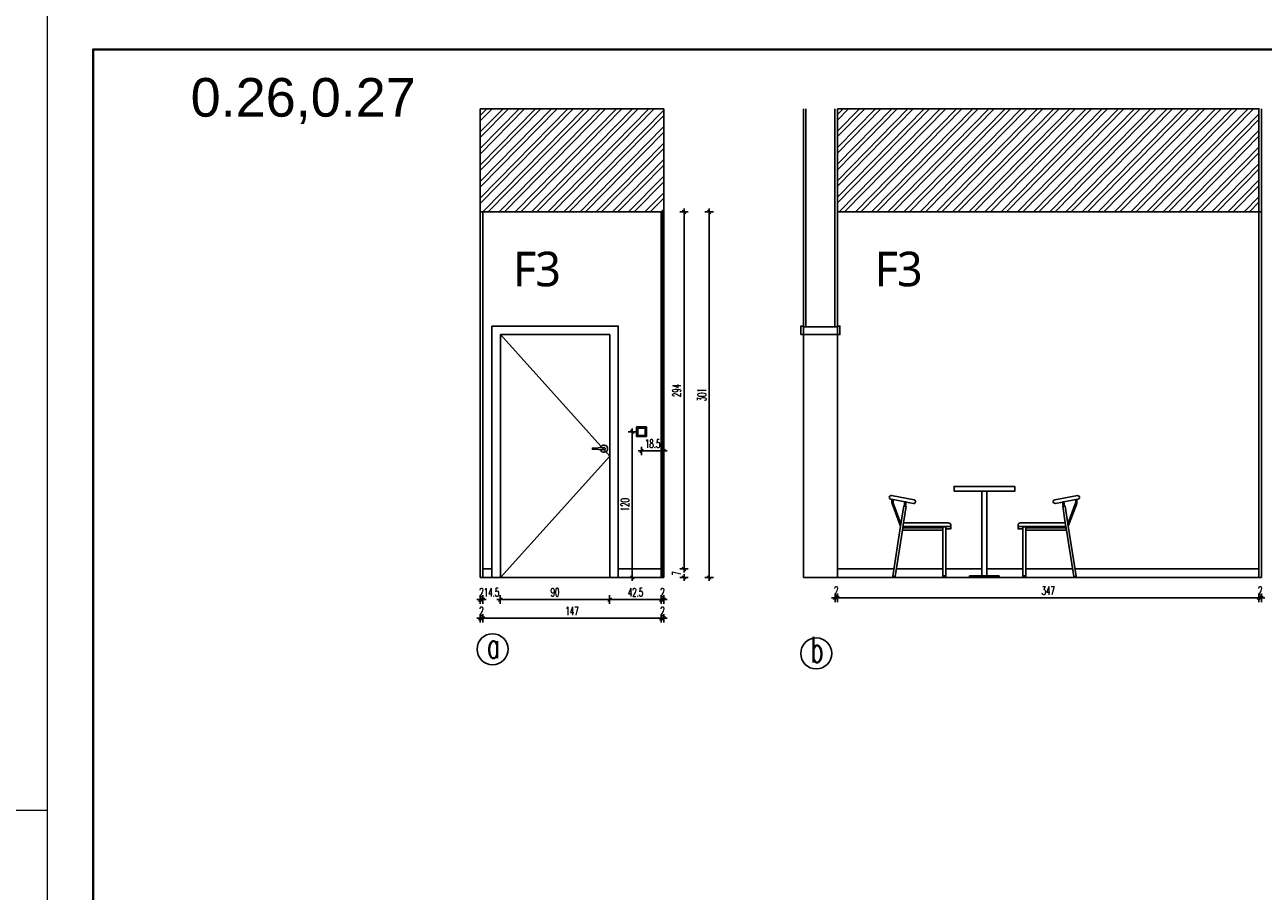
# Model space of a CAD drawing. Header units: centimetres. Extents: x -15121 to 30567, y -60641 to 0.
# Tile 51 of 256: x 3671 to 4691, y -26709 to -25995. Entities that reach past the tile are written whole.
import ezdxf

# ---------------------------------------------------------------- set-up
doc = ezdxf.new("R2010")
doc.units = ezdxf.units.CM
doc.header["$LTSCALE"] = 60
doc.layers.add('A Obramowanie', color=7, linetype='Continuous', lineweight=15, plot=False)
doc.layers.add('A Ramka', color=5, linetype='Continuous', lineweight=40)
doc.layers.add('A tabelka ogólna 25', color=7, linetype='Continuous', lineweight=20)
for name, color, linetype in [('AIKA GNIAZDA NA WIDOKACH', 8, 'Continuous'), ('AIKA meble', 8, 'Continuous'), ('AIKA oznaczenia okładzin', 5, 'Continuous'), ('AIKA oznaczenia widoków', 30, 'Continuous'), ('AIKA powierzchnie', 6, 'Continuous'), ('AIKA sufity podwieszane', 8, 'Continuous'), ('AIKA sufity sanitariaty', 7, 'Continuous'), ('AIKA TYNK', 5, 'Continuous'), ('AIKA widoki wymiarowanie', 7, 'Continuous'), ('AIKA widokowe', 7, 'Continuous'), ('AIKA ŚCIANA', 8, 'Continuous')]:
    doc.layers.add(name, color=color, linetype=linetype)
doc.styles.add('Annotative', font='arial.ttf')
doc.styles.add('RomanS', font='romans.shx')
doc.styles.add('SŁAWKA', font='simplex.shx', dxfattribs={"height": 12.5})
doc.styles.add('wymiar', font='txt.shx', dxfattribs={"width": 0.6})
doc.dimstyles.new('Dwudziestka', dxfattribs={"dimtxt": 7, "dimasz": 0.7, "dimexe": 5, "dimexo": 0, "dimgap": 2.5, "dimtad": 1, "dimtoh": 1, "dimdec": 3, "dimrnd": 0.5, "dimdsep": 46, "dimtxsty": 'wymiar', "dimblk": 'znacznik', "dimcen": 0, "dimdle": 5, "dimse1": 1, "dimse2": 1, "dimclrd": 256, "dimclre": 256, "dimclrt": 256, "dimadec": 0, "dimazin": 0, "dimtfac": 0.4, "dimtdec": 3, "dimtix": 1, "dimtofl": 0, "dimtmove": 2, "dimatfit": 3, "dimldrblk": 'znacznik', "dimfxl": 1, "dimtolj": 1, "dimarcsym": 0})
pattern_1 = [(45.6, (-6699.418, 2e-11), (-6.8053523, 6.6642933), []), (45.6, (-6694.928, 0.047), (-6.8053523, 6.6642933), [])]

# ---------------------------------------------------------------- blocks, each defined once
blk = doc.blocks.new('znacznik')
at = {"color": 0}
for points in [[(-4, 0), (4, 0)], [(0, -5), (0, 5)]]:
    blk.add_lwpolyline(points, dxfattribs=at)
at = {"color": 1}
blk.add_lwpolyline([(-2.1, -2.1), (2.1, 2.1)], dxfattribs=at)
blk = doc.blocks.new('*D6834')
at = {"layer": 'AIKA widoki wymiarowanie', "lineweight": -2, "transparency": 16777216}
for p, q in [((4045.3, -26468.7), (4044.6, -26468.7)), ((4048.7, -26468.7), (4049.4, -26468.7))]:
    blk.add_line(p, q, dxfattribs=at)
at = {"layer": 'Defpoints', "color": 0, "transparency": 16777216}
for p in [(4046, -26450.5), (4048, -26450.5), (4048, -26468.7)]:
    blk.add_point(p, dxfattribs=at)
at = {"layer": 'AIKA widoki wymiarowanie', "lineweight": -2, "transparency": 16777216, "xscale": 0.7, "yscale": 0.7, "zscale": 0.7}
blk.add_blockref('znacznik', (4046, -26468.7), dxfattribs=at)
at = {"layer": 'AIKA widoki wymiarowanie', "lineweight": -2, "transparency": 16777216, "xscale": 0.7, "yscale": 0.7, "zscale": 0.7, "rotation": 180}
blk.add_blockref('znacznik', (4048, -26468.7), dxfattribs=at)
at = {"layer": 'AIKA widoki wymiarowanie', "transparency": 16777216, "insert": (4047, -26462.7), "char_height": 7, "attachment_point": 5, "style": 'wymiar'}
blk.add_mtext('\\A1;2', dxfattribs=at)
blk = doc.blocks.new('*D6835')
at = {"layer": 'AIKA widoki wymiarowanie', "lineweight": -2, "transparency": 16777216}
for p, q in [((4047.3, -26468.7), (4046.6, -26468.7)), ((4063.2, -26468.7), (4063.9, -26468.7))]:
    blk.add_line(p, q, dxfattribs=at)
at = {"layer": 'Defpoints', "color": 0, "transparency": 16777216}
for p in [(4048, -26450.5), (4062.5, -26450.5), (4062.5, -26468.7)]:
    blk.add_point(p, dxfattribs=at)
at = {"layer": 'AIKA widoki wymiarowanie', "lineweight": -2, "transparency": 16777216, "xscale": 0.7, "yscale": 0.7, "zscale": 0.7}
blk.add_blockref('znacznik', (4048, -26468.7), dxfattribs=at)
at = {"layer": 'AIKA widoki wymiarowanie', "lineweight": -2, "transparency": 16777216, "xscale": 0.7, "yscale": 0.7, "zscale": 0.7, "rotation": 180}
blk.add_blockref('znacznik', (4062.5, -26468.7), dxfattribs=at)
at = {"layer": 'AIKA widoki wymiarowanie', "transparency": 16777216, "insert": (4055.3, -26462.7), "char_height": 7, "attachment_point": 5, "style": 'wymiar'}
blk.add_mtext('\\A1;14.5', dxfattribs=at)
blk = doc.blocks.new('*D6836')
at = {"layer": 'AIKA widoki wymiarowanie', "lineweight": -2, "transparency": 16777216}
blk.add_line((4063.2, -26468.7), (4151.8, -26468.7), dxfattribs=at)
at = {"layer": 'Defpoints', "color": 0, "transparency": 16777216}
for p in [(4062.5, -26450.5), (4152.5, -26450.5), (4152.5, -26468.7)]:
    blk.add_point(p, dxfattribs=at)
at = {"layer": 'AIKA widoki wymiarowanie', "lineweight": -2, "transparency": 16777216, "xscale": 0.7, "yscale": 0.7, "zscale": 0.7, "rotation": 180}
blk.add_blockref('znacznik', (4062.5, -26468.7), dxfattribs=at)
at = {"layer": 'AIKA widoki wymiarowanie', "lineweight": -2, "transparency": 16777216, "xscale": 0.7, "yscale": 0.7, "zscale": 0.7}
blk.add_blockref('znacznik', (4152.5, -26468.7), dxfattribs=at)
at = {"layer": 'AIKA widoki wymiarowanie', "transparency": 16777216, "insert": (4107.5, -26462.7), "char_height": 7, "attachment_point": 5, "style": 'wymiar'}
blk.add_mtext('\\A1;90', dxfattribs=at)
blk = doc.blocks.new('*D6837')
at = {"layer": 'AIKA widoki wymiarowanie', "lineweight": -2, "transparency": 16777216}
blk.add_line((4153.2, -26468.7), (4194.3, -26468.7), dxfattribs=at)
at = {"layer": 'Defpoints', "color": 0, "transparency": 16777216}
for p in [(4152.5, -26450.5), (4195, -26450.5), (4195, -26468.7)]:
    blk.add_point(p, dxfattribs=at)
at = {"layer": 'AIKA widoki wymiarowanie', "lineweight": -2, "transparency": 16777216, "xscale": 0.7, "yscale": 0.7, "zscale": 0.7, "rotation": 180}
blk.add_blockref('znacznik', (4152.5, -26468.7), dxfattribs=at)
at = {"layer": 'AIKA widoki wymiarowanie', "lineweight": -2, "transparency": 16777216, "xscale": 0.7, "yscale": 0.7, "zscale": 0.7}
blk.add_blockref('znacznik', (4195, -26468.7), dxfattribs=at)
at = {"layer": 'AIKA widoki wymiarowanie', "transparency": 16777216, "insert": (4173.8, -26462.7), "char_height": 7, "attachment_point": 5, "style": 'wymiar'}
blk.add_mtext('\\A1;42.5', dxfattribs=at)
blk = doc.blocks.new('*D6838')
at = {"layer": 'AIKA widoki wymiarowanie', "lineweight": -2, "transparency": 16777216}
for p, q in [((4194.3, -26468.7), (4193.6, -26468.7)), ((4197.7, -26468.7), (4198.4, -26468.7))]:
    blk.add_line(p, q, dxfattribs=at)
at = {"layer": 'Defpoints', "color": 0, "transparency": 16777216}
for p in [(4195, -26450.5), (4197, -26450.5), (4197, -26468.7)]:
    blk.add_point(p, dxfattribs=at)
at = {"layer": 'AIKA widoki wymiarowanie', "lineweight": -2, "transparency": 16777216, "xscale": 0.7, "yscale": 0.7, "zscale": 0.7}
blk.add_blockref('znacznik', (4195, -26468.7), dxfattribs=at)
at = {"layer": 'AIKA widoki wymiarowanie', "lineweight": -2, "transparency": 16777216, "xscale": 0.7, "yscale": 0.7, "zscale": 0.7, "rotation": 180}
blk.add_blockref('znacznik', (4197, -26468.7), dxfattribs=at)
at = {"layer": 'AIKA widoki wymiarowanie', "transparency": 16777216, "insert": (4196, -26462.7), "char_height": 7, "attachment_point": 5, "style": 'wymiar'}
blk.add_mtext('\\A1;2', dxfattribs=at)
blk = doc.blocks.new('*D6797')
at = {"layer": 'AIKA widoki wymiarowanie', "lineweight": -2, "transparency": 16777216}
for p, q in [((4045.3, -26484.1), (4044.6, -26484.1)), ((4048.7, -26484.1), (4049.4, -26484.1))]:
    blk.add_line(p, q, dxfattribs=at)
at = {"layer": 'Defpoints', "color": 0, "transparency": 16777216}
for p in [(4046, -26450.5), (4048, -26450.5), (4048, -26484.1)]:
    blk.add_point(p, dxfattribs=at)
at = {"layer": 'AIKA widoki wymiarowanie', "lineweight": -2, "transparency": 16777216, "xscale": 0.7, "yscale": 0.7, "zscale": 0.7}
blk.add_blockref('znacznik', (4046, -26484.1), dxfattribs=at)
at = {"layer": 'AIKA widoki wymiarowanie', "lineweight": -2, "transparency": 16777216, "xscale": 0.7, "yscale": 0.7, "zscale": 0.7, "rotation": 180}
blk.add_blockref('znacznik', (4048, -26484.1), dxfattribs=at)
at = {"layer": 'AIKA widoki wymiarowanie', "transparency": 16777216, "insert": (4047, -26478.1), "char_height": 7, "attachment_point": 5, "style": 'wymiar'}
blk.add_mtext('\\A1;2', dxfattribs=at)
blk = doc.blocks.new('*D6798')
at = {"layer": 'AIKA widoki wymiarowanie', "lineweight": -2, "transparency": 16777216}
blk.add_line((4048.7, -26484.1), (4194.3, -26484.1), dxfattribs=at)
at = {"layer": 'Defpoints', "color": 0, "transparency": 16777216}
for p in [(4048, -26450.5), (4195, -26450.5), (4195, -26484.1)]:
    blk.add_point(p, dxfattribs=at)
at = {"layer": 'AIKA widoki wymiarowanie', "lineweight": -2, "transparency": 16777216, "xscale": 0.7, "yscale": 0.7, "zscale": 0.7, "rotation": 180}
blk.add_blockref('znacznik', (4048, -26484.1), dxfattribs=at)
at = {"layer": 'AIKA widoki wymiarowanie', "lineweight": -2, "transparency": 16777216, "xscale": 0.7, "yscale": 0.7, "zscale": 0.7}
blk.add_blockref('znacznik', (4195, -26484.1), dxfattribs=at)
at = {"layer": 'AIKA widoki wymiarowanie', "transparency": 16777216, "insert": (4121.5, -26478.1), "char_height": 7, "attachment_point": 5, "style": 'wymiar'}
blk.add_mtext('\\A1;147', dxfattribs=at)
blk = doc.blocks.new('*D6799')
at = {"layer": 'AIKA widoki wymiarowanie', "lineweight": -2, "transparency": 16777216}
for p, q in [((4194.3, -26484.1), (4193.6, -26484.1)), ((4197.7, -26484.1), (4198.4, -26484.1))]:
    blk.add_line(p, q, dxfattribs=at)
at = {"layer": 'Defpoints', "color": 0, "transparency": 16777216}
for p in [(4195, -26450.5), (4197, -26450.5), (4197, -26484.1)]:
    blk.add_point(p, dxfattribs=at)
at = {"layer": 'AIKA widoki wymiarowanie', "lineweight": -2, "transparency": 16777216, "xscale": 0.7, "yscale": 0.7, "zscale": 0.7}
blk.add_blockref('znacznik', (4195, -26484.1), dxfattribs=at)
at = {"layer": 'AIKA widoki wymiarowanie', "lineweight": -2, "transparency": 16777216, "xscale": 0.7, "yscale": 0.7, "zscale": 0.7, "rotation": 180}
blk.add_blockref('znacznik', (4197, -26484.1), dxfattribs=at)
at = {"layer": 'AIKA widoki wymiarowanie', "transparency": 16777216, "insert": (4196, -26478.1), "char_height": 7, "attachment_point": 5, "style": 'wymiar'}
blk.add_mtext('\\A1;2', dxfattribs=at)
blk = doc.blocks.new('*D6839')
at = {"layer": 'AIKA widoki wymiarowanie', "lineweight": -2, "transparency": 16777216}
blk.add_line((4179.4, -26346.3), (4196.3, -26346.3), dxfattribs=at)
at = {"layer": 'Defpoints', "color": 0, "transparency": 16777216}
for p in [(4178.7, -26330.5), (4197, -26333.5), (4197, -26346.3)]:
    blk.add_point(p, dxfattribs=at)
at = {"layer": 'AIKA widoki wymiarowanie', "lineweight": -2, "transparency": 16777216, "xscale": 0.7, "yscale": 0.7, "zscale": 0.7, "rotation": 180}
blk.add_blockref('znacznik', (4178.7, -26346.3), dxfattribs=at)
at = {"layer": 'AIKA widoki wymiarowanie', "lineweight": -2, "transparency": 16777216, "xscale": 0.7, "yscale": 0.7, "zscale": 0.7}
blk.add_blockref('znacznik', (4197, -26346.3), dxfattribs=at)
at = {"layer": 'AIKA widoki wymiarowanie', "transparency": 16777216, "insert": (4187.9, -26340.3), "char_height": 7, "attachment_point": 5, "style": 'wymiar'}
blk.add_mtext('\\A1;18.5', dxfattribs=at)
blk = doc.blocks.new('*D6840')
at = {"layer": 'AIKA widoki wymiarowanie', "lineweight": -2, "transparency": 16777216}
for p, q in [((4337.3, -26467.3), (4336.6, -26467.3)), ((4340.7, -26467.3), (4341.4, -26467.3))]:
    blk.add_line(p, q, dxfattribs=at)
at = {"layer": 'Defpoints', "color": 0, "transparency": 16777216}
for p in [(4338, -26227.4), (4340, -26227.4), (4340, -26467.3)]:
    blk.add_point(p, dxfattribs=at)
at = {"layer": 'AIKA widoki wymiarowanie', "lineweight": -2, "transparency": 16777216, "xscale": 0.7, "yscale": 0.7, "zscale": 0.7}
blk.add_blockref('znacznik', (4338, -26467.3), dxfattribs=at)
at = {"layer": 'AIKA widoki wymiarowanie', "lineweight": -2, "transparency": 16777216, "xscale": 0.7, "yscale": 0.7, "zscale": 0.7, "rotation": 180}
blk.add_blockref('znacznik', (4340, -26467.3), dxfattribs=at)
at = {"layer": 'AIKA widoki wymiarowanie', "transparency": 16777216, "insert": (4339, -26461.3), "char_height": 7, "attachment_point": 5, "style": 'wymiar'}
blk.add_mtext('\\A1;2', dxfattribs=at)
blk = doc.blocks.new('*D6841')
at = {"layer": 'AIKA widoki wymiarowanie', "lineweight": -2, "transparency": 16777216}
blk.add_line((4340.7, -26467.3), (4686.3, -26467.3), dxfattribs=at)
at = {"layer": 'Defpoints', "color": 0, "transparency": 16777216}
for p in [(4340, -26227.4), (4687, -26450.5), (4687, -26467.3)]:
    blk.add_point(p, dxfattribs=at)
at = {"layer": 'AIKA widoki wymiarowanie', "lineweight": -2, "transparency": 16777216, "xscale": 0.7, "yscale": 0.7, "zscale": 0.7, "rotation": 180}
blk.add_blockref('znacznik', (4340, -26467.3), dxfattribs=at)
at = {"layer": 'AIKA widoki wymiarowanie', "lineweight": -2, "transparency": 16777216, "xscale": 0.7, "yscale": 0.7, "zscale": 0.7}
blk.add_blockref('znacznik', (4687, -26467.3), dxfattribs=at)
at = {"layer": 'AIKA widoki wymiarowanie', "transparency": 16777216, "insert": (4513.5, -26461.3), "char_height": 7, "attachment_point": 5, "style": 'wymiar'}
blk.add_mtext('\\A1;347', dxfattribs=at)
blk = doc.blocks.new('*D6842')
at = {"layer": 'AIKA widoki wymiarowanie', "lineweight": -2, "transparency": 16777216}
for p, q in [((4686.3, -26467.3), (4685.6, -26467.3)), ((4689.7, -26467.3), (4690.4, -26467.3))]:
    blk.add_line(p, q, dxfattribs=at)
at = {"layer": 'Defpoints', "color": 0, "transparency": 16777216}
for p in [(4687, -26450.5), (4689, -26450.5), (4689, -26467.3)]:
    blk.add_point(p, dxfattribs=at)
at = {"layer": 'AIKA widoki wymiarowanie', "lineweight": -2, "transparency": 16777216, "xscale": 0.7, "yscale": 0.7, "zscale": 0.7}
blk.add_blockref('znacznik', (4687, -26467.3), dxfattribs=at)
at = {"layer": 'AIKA widoki wymiarowanie', "lineweight": -2, "transparency": 16777216, "xscale": 0.7, "yscale": 0.7, "zscale": 0.7, "rotation": 180}
blk.add_blockref('znacznik', (4689, -26467.3), dxfattribs=at)
at = {"layer": 'AIKA widoki wymiarowanie', "transparency": 16777216, "insert": (4688, -26461.3), "char_height": 7, "attachment_point": 5, "style": 'wymiar'}
blk.add_mtext('\\A1;2', dxfattribs=at)
blk = doc.blocks.new('*D6843')
at = {"layer": 'AIKA widoki wymiarowanie', "lineweight": -2, "transparency": 16777216}
blk.add_line((4712.9, -26449.8), (4712.9, -26150.2), dxfattribs=at)
at = {"layer": 'Defpoints', "color": 0, "transparency": 16777216}
for p in [(4610.5, -26149.5), (4712.9, -26149.5), (4627.4, -26450.5)]:
    blk.add_point(p, dxfattribs=at)
at = {"layer": 'AIKA widoki wymiarowanie', "lineweight": -2, "transparency": 16777216, "xscale": 0.7, "yscale": 0.7, "zscale": 0.7}
for p, rotation in [((4712.9, -26149.5), 90), ((4712.9, -26450.5), 270)]:
    blk.add_blockref('znacznik', p, dxfattribs=dict(at, rotation=rotation))
at = {"layer": 'AIKA widoki wymiarowanie', "transparency": 16777216, "insert": (4706.9, -26300), "char_height": 7, "attachment_point": 5, "rotation": 90, "style": 'wymiar'}
blk.add_mtext('\\A1;301', dxfattribs=at)
blk = doc.blocks.new('*D6862')
at = {"layer": 'AIKA widoki wymiarowanie', "lineweight": -2, "transparency": 16777216}
blk.add_line((4171.1, -26331.2), (4171.1, -26449.8), dxfattribs=at)
at = {"layer": 'Defpoints', "color": 0, "transparency": 16777216}
for p in [(4178.7, -26330.5), (4171.1, -26450.5), (4178.7, -26450.5)]:
    blk.add_point(p, dxfattribs=at)
at = {"layer": 'AIKA widoki wymiarowanie', "lineweight": -2, "transparency": 16777216, "xscale": 0.7, "yscale": 0.7, "zscale": 0.7}
for p, rotation in [((4171.1, -26330.5), 90), ((4171.1, -26450.5), 270)]:
    blk.add_blockref('znacznik', p, dxfattribs=dict(at, rotation=rotation))
at = {"layer": 'AIKA widoki wymiarowanie', "transparency": 16777216, "insert": (4165.1, -26390.5), "char_height": 7, "attachment_point": 5, "rotation": 90, "style": 'wymiar'}
blk.add_mtext('\\A1;120', dxfattribs=at)
blk = doc.blocks.new('*D6863')
at = {"layer": 'AIKA widoki wymiarowanie', "lineweight": -2, "transparency": 16777216}
for p, q in [((4213.7, -26442.8), (4213.7, -26442.1)), ((4213.7, -26451.2), (4213.7, -26451.9))]:
    blk.add_line(p, q, dxfattribs=at)
at = {"layer": 'Defpoints', "color": 0, "transparency": 16777216}
for p in [(4181.1, -26443.5), (4213.7, -26443.5), (4181.1, -26450.5)]:
    blk.add_point(p, dxfattribs=at)
at = {"layer": 'AIKA widoki wymiarowanie', "lineweight": -2, "transparency": 16777216, "xscale": 0.7, "yscale": 0.7, "zscale": 0.7}
for p, rotation in [((4213.7, -26443.5), 270), ((4213.7, -26450.5), 90)]:
    blk.add_blockref('znacznik', p, dxfattribs=dict(at, rotation=rotation))
at = {"layer": 'AIKA widoki wymiarowanie', "transparency": 16777216, "insert": (4207.7, -26447), "char_height": 7, "attachment_point": 5, "rotation": 90, "style": 'wymiar'}
blk.add_mtext('\\A1;7', dxfattribs=at)
blk = doc.blocks.new('*D6864')
at = {"layer": 'AIKA widoki wymiarowanie', "lineweight": -2, "transparency": 16777216}
blk.add_line((4213.7, -26442.8), (4213.7, -26150.2), dxfattribs=at)
at = {"layer": 'Defpoints', "color": 0, "transparency": 16777216}
for p in [(4181.5, -26149.5), (4213.7, -26149.5), (4181.1, -26443.5)]:
    blk.add_point(p, dxfattribs=at)
at = {"layer": 'AIKA widoki wymiarowanie', "lineweight": -2, "transparency": 16777216, "xscale": 0.7, "yscale": 0.7, "zscale": 0.7}
for p, rotation in [((4213.7, -26149.5), 90), ((4213.7, -26443.5), 270)]:
    blk.add_blockref('znacznik', p, dxfattribs=dict(at, rotation=rotation))
at = {"layer": 'AIKA widoki wymiarowanie', "transparency": 16777216, "insert": (4207.7, -26296.5), "char_height": 7, "attachment_point": 5, "rotation": 90, "style": 'wymiar'}
blk.add_mtext('\\A1;294', dxfattribs=at)
blk = doc.blocks.new('*D6801')
at = {"layer": 'AIKA widoki wymiarowanie', "lineweight": -2, "transparency": 16777216}
blk.add_line((4234.4, -26449.8), (4234.4, -26150.2), dxfattribs=at)
at = {"layer": 'Defpoints', "color": 0, "transparency": 16777216}
for p in [(4195, -26149.5), (4234.4, -26149.5), (4197, -26450.5)]:
    blk.add_point(p, dxfattribs=at)
at = {"layer": 'AIKA widoki wymiarowanie', "lineweight": -2, "transparency": 16777216, "xscale": 0.7, "yscale": 0.7, "zscale": 0.7}
for p, rotation in [((4234.4, -26149.5), 90), ((4234.4, -26450.5), 270)]:
    blk.add_blockref('znacznik', p, dxfattribs=dict(at, rotation=rotation))
at = {"layer": 'AIKA widoki wymiarowanie', "transparency": 16777216, "insert": (4228.4, -26300), "char_height": 7, "attachment_point": 5, "rotation": 90, "style": 'wymiar'}
blk.add_mtext('\\A1;301', dxfattribs=at)

msp = doc.modelspace()

# ---------------------------------------------------------------- hatches: boundary and pattern name
at = {"layer": 'AIKA sufity podwieszane', "transparency": 33554610}
h = msp.add_hatch(dxfattribs=at)
h.set_pattern_fill('ANSI32', color=8, angle=0.6)
h.set_pattern_definition(pattern_1)
h.paths.add_polyline_path([(4197.0085, -26064.4755), (4046.0085, -26064.4755), (4046.0085, -26149.4755), (4197.0085, -26149.4755)])
h = msp.add_hatch(dxfattribs=at)
h.set_pattern_fill('ANSI32', color=8, angle=0.6)
h.set_pattern_definition(pattern_1)
h.paths.add_polyline_path([(4686.9781, -26064.4755), (4339.9781, -26064.4755), (4339.9781, -26149.4755), (4686.9781, -26149.4755)])

# ---------------------------------------------------------------- linework, layer by layer
at = {"layer": 'A Obramowanie', "transparency": 33554610}
for points in [[(641.4988, -24408.9094), (641.4988, -26642.0487), (3689.6487, -26642.0487), (3689.6487, -24408.9094)], [(5922.788, -27541.1294), (3689.6487, -27541.1294), (3689.6487, -25975.0194), (5922.788, -25975.0194)]]:
    msp.add_lwpolyline(points, close=True, dxfattribs=at)
at = {"layer": 'A Ramka', "transparency": 33554610}
msp.add_lwpolyline([(5885.193, -26015.5744), (3727.2437, -26015.5744), (3727.2437, -27500.5744), (5885.193, -27500.5744)], close=True, dxfattribs=at)
at = {"layer": 'AIKA GNIAZDA NA WIDOKACH'}
for points in [[(4174.7025, -26326.4755), (4174.7025, -26334.4755), (4182.7025, -26334.4755), (4182.7025, -26326.4755)], [(4175.7025, -26327.4755), (4175.7025, -26333.4755), (4181.7025, -26333.4755), (4181.7025, -26327.4755)]]:
    msp.add_lwpolyline(points, close=True, dxfattribs=at)
at = {"layer": 'AIKA meble'}
for p, q in [((4385.8026, -26386.4041), (4384.8026, -26386.2201)), ((4536.1536, -26386.4041), (4537.1536, -26386.2201)), ((4392.2701, -26406.2326), (4391.9558, -26408.2418)), ((4394.4112, -26405.4862), (4393.4725, -26411.4862)), ((4426.7476, -26409.4862), (4393.7854, -26409.4862)), ((4433.2476, -26408.4862), (4393.9419, -26408.4862)), ((4488.7086, -26408.4862), (4528.0143, -26408.4862)), ((4495.2086, -26409.4862), (4528.1708, -26409.4862)), ((4527.545, -26405.4862), (4528.4837, -26411.4862)), ((4529.6861, -26406.2326), (4530.0004, -26408.2418)), ((4385.5239, -26449.3559), (4387.4938, -26449.7033)), ((4426.7476, -26449.2859), (4429.2494, -26449.2859)), ((4495.2086, -26449.2859), (4492.7068, -26449.2859)), ((4536.4324, -26449.3559), (4534.4624, -26449.7033))]:
    msp.add_line(p, q, dxfattribs=at)
for points in [[(4426.7476, -26411.4862), (4393.4725, -26411.4862), (4387.4938, -26449.7033, -0.960322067), (4385.5239, -26449.3559), (4391.9558, -26408.2418), (4384.9937, -26389.6827, -0.089962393), (4384.8026, -26388.629), (4384.8026, -26386.2201), (4383.9215, -26386.058, -1), (4384.4645, -26383.1075), (4403.0928, -26386.5357, -1), (4402.5498, -26389.4862), (4396.58, -26388.3875), (4396.0408, -26391.834)], [(4495.2086, -26411.4862), (4528.4837, -26411.4862), (4534.4624, -26449.7033, 0.960322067), (4536.4324, -26449.3559), (4530.0004, -26408.2418), (4536.9625, -26389.6827, 0.089962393), (4537.1536, -26388.629), (4537.1536, -26386.2201), (4538.0347, -26386.058, 1), (4537.4917, -26383.1075), (4518.8634, -26386.5357, 1), (4519.4064, -26389.4862), (4525.3762, -26388.3875), (4525.9154, -26391.834)], [(4394.5226, -26391.834), (4392.2701, -26406.2326), (4385.93, -26389.3315, -0.089962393), (4385.8026, -26388.629), (4385.8026, -26386.4041), (4395.5962, -26388.2065), (4395.0287, -26391.834)], [(4394.5226, -26391.834), (4396.5469, -26391.834), (4394.4112, -26405.4862), (4431.2476, -26405.4862, -0.414213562), (4433.2476, -26407.4862), (4433.2476, -26410.4862), (4429.2476, -26410.4862)], [(4527.4336, -26391.834), (4525.4093, -26391.834), (4527.545, -26405.4862), (4490.7086, -26405.4862, 0.414213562), (4488.7086, -26407.4862), (4488.7086, -26410.4862), (4492.7086, -26410.4862)], [(4527.4336, -26391.834), (4529.6861, -26406.2326), (4536.0262, -26389.3315, 0.089962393), (4536.1536, -26388.629), (4536.1536, -26386.4041), (4526.36, -26388.2065), (4526.9275, -26391.834)], [(4429.2476, -26409.2362, 0.36), (4426.7476, -26409.2362)], [(4429.2476, -26409.2362), (4429.2476, -26449.2859, -0.960405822), (4426.7476, -26449.2859), (4426.7476, -26409.2362)], [(4492.7086, -26409.2362, -0.36), (4495.2086, -26409.2362)], [(4492.7086, -26409.2362), (4492.7086, -26449.2859, 0.960405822), (4495.2086, -26449.2859), (4495.2086, -26409.2362)]]:
    msp.add_lwpolyline(points, format="xyb", dxfattribs=at)
for centre, start, end in [((4396.0126, -26388.7073), 29.4040977, 129.7406459), ((4525.9436, -26388.7073), 50.2593541, 150.5959023)]:
    msp.add_arc(centre, 0.6513, start, end, dxfattribs=at)
at = {"layer": 'AIKA oznaczenia widoków'}
for centre in [(4056.1406, -26509.5688), (4322.5372, -26513.0442)]:
    msp.add_circle(centre, 12.7586, dxfattribs=at)
at = {"layer": 'AIKA powierzchnie', "color": 2}
for points in [[(4046.0085, -26149.4755), (4196.0085, -26149.4755), (4196.0085, -26450.4755), (4046.0085, -26450.4755)], [(4339.9781, -26149.4755), (4686.9781, -26149.4755), (4686.9781, -26450.4755), (4339.9781, -26450.4755)]]:
    msp.add_lwpolyline(points, close=True, dxfattribs=at)
at = {"layer": 'AIKA sufity sanitariaty', "color": 8}
for points in [[(4435.9781, -26379.4755), (4435.9781, -26375.4755), (4485.9781, -26375.4755), (4485.9781, -26379.4755)], [(4458.9781, -26449.1906), (4458.9781, -26379.4755), (4462.9781, -26379.4755), (4462.9781, -26449.1906)], [(4448.8459, -26450.4755), (4448.8459, -26449.1906), (4473.1103, -26449.1906), (4473.1103, -26450.4755)]]:
    msp.add_lwpolyline(points, close=True, dxfattribs=at)
at = {"layer": 'AIKA TYNK'}
for p, q in [((4197.0085, -26064.4755), (4046.0085, -26064.4755)), ((4046.0085, -26150.4755), (4046.0085, -26064.4755)), ((4197.0085, -26150.4755), (4197.0085, -26064.4755)), ((4311.9781, -26243.9755), (4311.9781, -26064.4755)), ((4339.9781, -26243.9755), (4339.9781, -26064.4755)), ((4339.9781, -26064.4755), (4687.4781, -26064.4755)), ((4686.9781, -26064.4755), (4686.9781, -26450.4755)), ((4197.0085, -26149.4755), (4046.0085, -26149.4755)), ((4048.0085, -26450.4755), (4048.0085, -26149.4755)), ((4195.0085, -26149.4755), (4195.0085, -26450.4755)), ((4339.9781, -26149.4755), (4688.9781, -26149.4755)), ((4311.9781, -26243.9755), (4339.9781, -26243.9755)), ((4339.8781, -26243.9755), (4311.9781, -26243.9755)), ((4195.0085, -26450.4755), (4046.0085, -26450.4755)), ((4311.9781, -26450.4755), (4686.9781, -26450.4755))]:
    msp.add_line(p, q, dxfattribs=at)
at = {"layer": 'AIKA widokowe', "color": 8}
for p, q in [((4688.9781, -26064.4755), (4688.9781, -26450.4755)), ((4048.0085, -26443.4755), (4055.5085, -26443.4755)), ((4159.5085, -26443.4755), (4195.0085, -26443.4755)), ((4339.9781, -26443.4755), (4386.4438, -26443.4755)), ((4388.4681, -26443.4755), (4426.7476, -26443.4755)), ((4429.2476, -26443.4755), (4458.9781, -26443.4755)), ((4462.9781, -26443.4755), (4492.7086, -26443.4755)), ((4495.2086, -26443.4755), (4533.4881, -26443.4755)), ((4535.5124, -26443.4755), (4686.9781, -26443.4755)), ((4683.9781, -26443.4755), (4687.4781, -26443.4755)), ((4688.9781, -26450.4755), (4686.9781, -26450.4755))]:
    msp.add_line(p, q, dxfattribs=at)
at = {"layer": 'AIKA widokowe'}
for p, q in [((4311.9781, -26250.4755), (4311.9781, -26450.4755)), ((4339.9781, -26250.4755), (4339.9781, -26450.4755))]:
    msp.add_line(p, q, dxfattribs=at)
at = {"layer": 'AIKA widokowe', "color": 7}
for points in [[(4055.5085, -26243.4755), (4159.5085, -26243.4755), (4159.5085, -26450.4755), (4055.5085, -26450.4755)], [(4152.5085, -26450.4755), (4062.5085, -26450.4755), (4062.5085, -26250.4755), (4152.5085, -26250.4755)], [(4309.9781, -26250.4755), (4309.9781, -26243.4755), (4311.9781, -26243.4755), (4311.9781, -26250.4755)], [(4339.9781, -26250.4755), (4339.9781, -26243.9755), (4311.9781, -26243.9755), (4311.9781, -26250.4755)], [(4339.9781, -26243.4755), (4339.9781, -26250.4755), (4341.9781, -26250.4755), (4341.9781, -26243.4755)]]:
    msp.add_lwpolyline(points, close=True, dxfattribs=at)
at = {"layer": 'AIKA widokowe'}
for points in [[(4062.5085, -26250.4755), (4152.5085, -26350.4755), (4062.5085, -26450.4755)], [(4147.7613, -26343.3992), (4138.286, -26343.8901), (4138.3377, -26344.8888), (4147.8648, -26345.3966)]]:
    msp.add_lwpolyline(points, dxfattribs=at)
for radius, start, end in [(3, 196.3087192, 163.4943797), (1, 260.9324869, 92.9656004)]:
    msp.add_arc((4147.813, -26344.3979), radius, start, end, dxfattribs=at)
at = {"layer": 'AIKA ŚCIANA'}
for p, q in [((4313.9781, -26243.9755), (4313.9781, -26064.4755)), ((4337.9781, -26243.9755), (4337.9781, -26064.4755)), ((4046.0085, -26450.4755), (4046.0085, -26149.4755)), ((4197.0085, -26149.4755), (4197.0085, -26450.4755)), ((4195.0085, -26450.4755), (4197.0085, -26450.4755))]:
    msp.add_line(p, q, dxfattribs=at)

# ---------------------------------------------------------------- texts
at = {"layer": 'A tabelka ogólna 25', "transparency": 33554610, "style": 'Annotative'}
msp.add_text(' 0.26,0.27', height=31.81818, dxfattribs=at).set_placement((3795.2339, -26070.9924))
at = {"layer": 'AIKA oznaczenia okładzin', "char_height": 28.472875, "width": 428.138012, "attachment_point": 1, "rotation": 0.000013, "style": 'SŁAWKA'}
for insert in [(4072.8951, -26182.1974), (4370.6581, -26182.1974)]:
    msp.add_mtext('{\\fTrebuchet MS|b0|i0|c238|p34;\\T0.95;F3}', dxfattribs=dict(at, insert=insert))
at = {"layer": 'AIKA oznaczenia widoków', "char_height": 21, "width": 498.713923, "attachment_point": 1, "style": 'RomanS'}
for s, insert in [('{\\W0.6;a}', (4051.7147, -26496.0343, 256.2)), ('{\\W0.6;b}', (4318.1113, -26499.5097, 256.2))]:
    msp.add_mtext(s, dxfattribs=dict(at, insert=insert))

# ---------------------------------------------------------------- dimensions: what is measured, and where the dimension line sits
at = {"layer": 'AIKA widoki wymiarowanie', "color": 8}
for base, p1, p2, picture, middle in [((4213.7271, -26149.4755), (4181.1385, -26443.4755), (4181.4919, -26149.4755), '*D6864', (4207.7271, -26296.4755)), ((4234.3751, -26149.4755), (4197.0085, -26450.4755), (4195.0085, -26149.4755), '*D6801', (4228.3751, -26299.9755)), ((4712.9309, -26149.4755), (4627.4043, -26450.4755), (4610.4871, -26149.4755), '*D6843', (4706.9309, -26299.9755)), ((4171.1274, -26450.4755), (4178.7025, -26330.4755), (4178.7025, -26450.4755), '*D6862', (4165.1274, -26390.4755)), ((4213.7271, -26443.4755), (4181.1385, -26450.4755), (4181.1385, -26443.4755), '*D6863', (4207.7271, -26446.9755))]:
    dim = msp.add_linear_dim(base=base, p1=p1, p2=p2, angle=90, dimstyle='Dwudziestka', dxfattribs=at)
    dim.commit()
    dim.dimension.update_dxf_attribs({"geometry": picture, "text_midpoint": middle})
for base, p1, p2, picture, middle in [((4339.9781, -26467.2553), (4337.9781, -26227.3992), (4339.9781, -26227.3992), '*D6840', (4338.9781, -26461.2553)), ((4686.9781, -26467.2553), (4339.9781, -26227.3992), (4686.9781, -26450.4755), '*D6841', (4513.4781, -26461.2553)), ((4197.0085, -26346.3149), (4178.7025, -26330.4755), (4197.0085, -26333.4892), '*D6839', (4187.8555, -26340.3149)), ((4048.0085, -26468.7403), (4046.0085, -26450.4755), (4048.0085, -26450.4755), '*D6834', (4047.0085, -26462.7403)), ((4048.0085, -26484.0503), (4046.0085, -26450.4755), (4048.0085, -26450.4755), '*D6797', (4047.0085, -26478.0503)), ((4062.5085, -26468.7403), (4048.0085, -26450.4755), (4062.5085, -26450.4755), '*D6835', (4055.2585, -26462.7403)), ((4195.0085, -26484.0503), (4048.0085, -26450.4755), (4195.0085, -26450.4755), '*D6798', (4121.5085, -26478.0503)), ((4152.5085, -26468.7403), (4062.5085, -26450.4755), (4152.5085, -26450.4755), '*D6836', (4107.5085, -26462.7403)), ((4195.0085, -26468.7403), (4152.5085, -26450.4755), (4195.0085, -26450.4755), '*D6837', (4173.7585, -26462.7403)), ((4197.0085, -26468.7403), (4195.0085, -26450.4755), (4197.0085, -26450.4755), '*D6838', (4196.0085, -26462.7403)), ((4197.0085, -26484.0503), (4195.0085, -26450.4755), (4197.0085, -26450.4755), '*D6799', (4196.0085, -26478.0503)), ((4688.9781, -26467.2553), (4686.9781, -26450.4755), (4688.9781, -26450.4755), '*D6842', (4687.9781, -26461.2553))]:
    dim = msp.add_linear_dim(base=base, p1=p1, p2=p2, dimstyle='Dwudziestka', dxfattribs=at)
    dim.commit()
    dim.dimension.update_dxf_attribs({"geometry": picture, "text_midpoint": middle})

doc.saveas('drawing.dxf')
